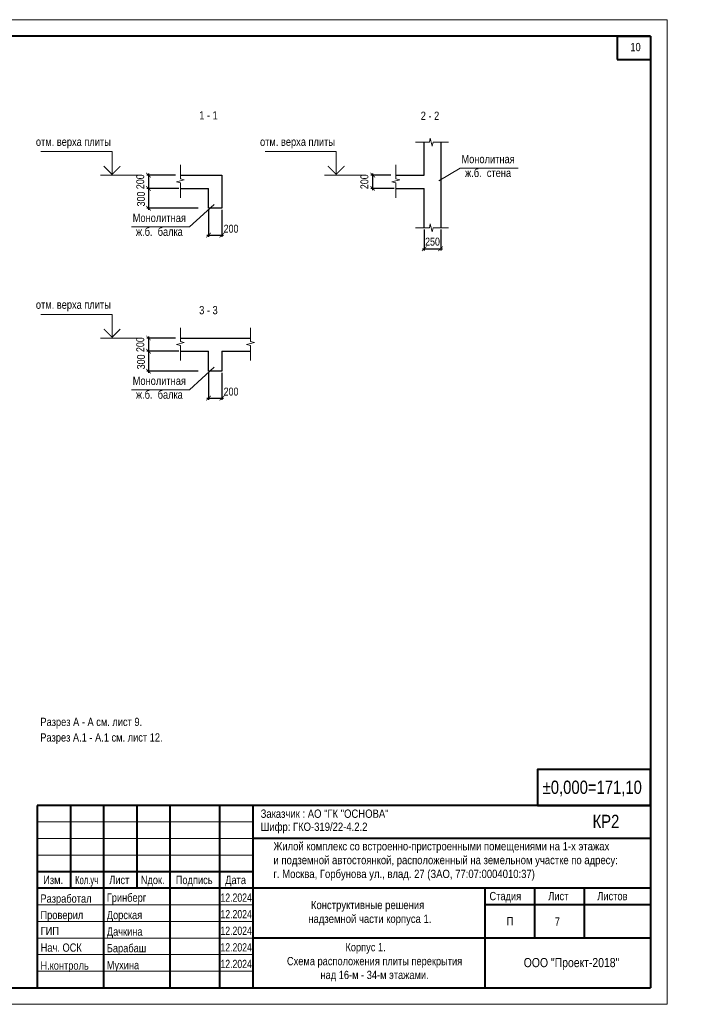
# Model space of a CAD drawing. Header units: inches. Extents: x -7207481 to -7082011, y 6155852 to 6369793.
# Tile 11 of 24: x -7123440 to -7082011, y 6221814 to 6281214. Entities that reach past the tile are written whole.
import ezdxf
from ezdxf.enums import TextEntityAlignment as Align

# ---------------------------------------------------------------- set-up
doc = ezdxf.new("R2010")
doc.units = ezdxf.units.IN
doc.header["$LTSCALE"] = 1000
doc.header["$MEASUREMENT"] = 0
for name, color, linetype, lineweight in [('СК-050-П(литы перекрытия)', 3, 'Continuous', 30), ('СК-110-О-РАЗМЕРЫ', 7, 'Continuous', 15), ('СК-200-Р(амка)', 7, 'Continuous', 40), ('СК-210-Р-РАМКА ЛИНИИ ТОНКИЕ', 7, 'Continuous', 15), ('СК-220-Р-РАМКА ТЕКСТ', 7, 'Continuous', 15), ('СК-300-Р(азмеры)', 7, 'Continuous', 20), ('СК-400-Т(екст)', 7, 'Continuous', 20), ('СК-600-Ш(триховка)', 250, 'Continuous', 13)]:
    doc.layers.add(name, color=color, linetype=linetype, lineweight=lineweight)
doc.styles.add('MtXpl_Arial_Narrow', font='ARIALN.TTF')
doc.styles.add('RUSS', font='arial.ttf', dxfattribs={"width": 0.8})
doc.dimstyles.new('50', dxfattribs={"dimtxt": 480, "dimasz": 280, "dimexe": 100, "dimexo": 100, "dimgap": 100, "dimtad": 1, "dimdec": 0, "dimlfac": 0.25, "dimzin": 0, "dimdsep": 46, "dimtxsty": 'RUSS', "dimblk": 'ARCHTICK', "dimcen": 0.09, "dimdle": 100, "dimclrd": 7, "dimclre": 7, "dimclrt": 7, "dimadec": 0, "dimazin": 0, "dimtfac": 1, "dimtdec": 0, "dimtmove": 2, "dimatfit": 3, "dimldrblk": 'ARCHTICK', "dimfxl": 1, "dimtolj": 1, "dimtzin": 0, "dimarcsym": 0})

# ---------------------------------------------------------------- blocks, each defined once
blk = doc.blocks.new('A$C96adbfd2')
at = {"layer": 'СК-200-Р(амка)', "lineweight": 40, "ltscale": 2}
for p, q in [((-18500, 5500), (-18500, 0)), ((0, 5500), (-18500, 5500)), ((-17500, 5500), (-17500, 3000)), ((-16500, 5500), (-16500, 0)), ((-15500, 5500), (-15500, 3000)), ((-14500, 5500), (-14500, 0)), ((-13000, 5500), (-13000, 0)), ((-12000, 5500), (-12000, 0)), ((0, 4500), (-12000, 4500)), ((0, 3000), (-18500, 3000)), ((-5000, 3000), (-5000, 15)), ((-3500, 3000), (-3500, 1500)), ((-2000, 3000), (-2000, 1500)), ((0, 2500), (-5000, 2500)), ((0, 1500), (-12000, 1500))]:
    blk.add_line(p, q, dxfattribs=at)
at = {"layer": 'СК-200-Р(амка)', "color": 7, "lineweight": 15}
for p, q in [((-12000, 5000), (-18500, 5000)), ((-12000, 4500), (-18500, 4500)), ((-12000, 4000), (-18500, 4000)), ((-12000, 2500), (-18500, 2500)), ((-12000, 2000), (-18500, 2000)), ((-12000, 1500), (-18500, 1500)), ((-12000, 1000), (-18500, 1000)), ((-12000, 500), (-18500, 500))]:
    blk.add_line(p, q, dxfattribs=at)
at = {"layer": 'СК-200-Р(амка)', "ltscale": 2}
blk.add_line((-12000, 3500), (-18500, 3500), dxfattribs=at)
at = {"layer": 'СК-220-Р-РАМКА ТЕКСТ'}
blk.add_line((-12000, 3000), (-18500, 3000), dxfattribs=at)
blk.add_line((-12000, 3000), (-18500, 3000), dxfattribs=at)
at = {"layer": 'СК-400-Т(екст)', "lineweight": 40, "ltscale": 2}
blk.add_lwpolyline([(-3405, 5500), (0, 5500), (0, 6578), (-3405, 6578)], close=True, dxfattribs=at)
at = {"layer": 'СК-220-Р-РАМКА ТЕКСТ', "color": 7, "style": 'RUSS', "width": 0.8}
for s, p in [('Изм.', (-18319, 3126)), ('Лист', (-16328, 3126)), ('Nдок.', (-15377, 3126)), ('Подпись', (-14321, 3126)), ('Дата', (-12830, 3126))]:
    blk.add_text(s, height=250, dxfattribs=at).set_placement(p)
at = {"layer": 'СК-220-Р-РАМКА ТЕКСТ', "style": 'RUSS'}
for s, width, p in [('Разработал', 0.8, (-18403, 2565)), ('Гринберг', 0.8, (-16403, 2593)), ('12.2024', 0.75, (-12972, 2593)), ('Проверил', 0.8, (-18402, 2069)), ('Дорская', 0.8, (-16402, 2069)), ('12.2024', 0.75, (-12972, 2093)), ('ГИП', 0.8, (-18396, 1586)), ('Дачкина', 0.8, (-16401, 1570)), ('12.2024', 0.75, (-12972, 1593)), ('Нач. ОСК', 0.8, (-18396, 1086)), ('Барабаш', 0.8, (-16401, 1070)), ('12.2024', 0.75, (-12972, 1093)), ('Н.контроль', 0.8, (-18403, 545)), ('Мухина', 0.8, (-16403, 558)), ('12.2024', 0.75, (-12972, 593))]:
    blk.add_text(s, height=250, dxfattribs=dict(at, width=width)).set_placement(p)
at = {"layer": 'СК-220-Р-РАМКА ТЕКСТ', "color": 7, "insert": (-17355, 3375), "char_height": 250, "attachment_point": 1, "style": 'RUSS'}
blk.add_mtext_dynamic_manual_height_columns('\\A1;{\\fArial Narrow|b0|i0|c204|p34;Кол.уч}', width=11667.29, gutter_width=1250, heights=[0], dxfattribs=at)
at = {"layer": 'СК-220-Р-РАМКА ТЕКСТ', "color": 7, "char_height": 250, "attachment_point": 4, "style": 'RUSS'}
for s, insert in [('\\A1;Стадия', (-4856, 2729)), ('\\A1;Лист', (-3082, 2762)), ('\\A1;Листов', (-1603, 2762)), ('\\A1;П', (-4337, 2011))]:
    blk.add_mtext(s, dxfattribs=dict(at, insert=insert))
at = {"layer": 'СК-400-Т(екст)', "lineweight": 40, "ltscale": 2, "style": 'RUSS', "width": 0.8}
blk.add_text('%%P0,000=171,10', height=400, dxfattribs=at).set_placement((-3251, 5847))
at = {"layer": 'СК-400-Т(екст)', "color": 1, "lineweight": 40, "ltscale": 2, "style": 'RUSS', "width": 0.8}
blk.add_text('КР2', height=400, dxfattribs=at).set_placement((-1746, 4817))
at = {"layer": 'СК-400-Т(екст)', "linetype": 'Continuous'}
for s, width, gutter_width, insert, char_height, attachment_point in [('\\A1;{\\fArial Narrow|b0|i0|c204|p34;Заказчик :\\fArial Narrow|b0|i0|c0|p34; \\fArial Narrow|b0|i0|c204|p34;АО "ГК "ОСНОВА\\fArial Narrow|b0|i0|c0|p34;"\\fArial Narrow|b0|i0|c204|p34;\\P          \\W0.8;                                                                                            }', 11667.29, 1250, (-11760, 5375), 250, 1), ('\\A1;{\\fArial Narrow|b0|i0|c204|p34;Шифр: ГКО-319/22-4.\\fArial Narrow|b0|i0|c0|p34;2\\fArial Narrow|b0|i0|c204|p34;.2          \\W0.8;                                                                                            }', 11667.29, 1250, (-11760, 4981), 250, 1), ('\\A1;{\\fArial Narrow|b0|i0|c204|p34;\\W1;ООО "Проект-2018"}', 13925.35, 1492, (-2382, 896), 274.51, 2)]:
    blk.add_mtext_dynamic_manual_height_columns(s, width=width, gutter_width=gutter_width, heights=[0], dxfattribs=dict(at, insert=insert, char_height=char_height, attachment_point=attachment_point))
at = {"layer": 'СК-400-Т(екст)', "insert": (-11372, 4393), "char_height": 250, "attachment_point": 1, "style": 'MtXpl_Arial_Narrow'}
blk.add_mtext('Жилой комплекс со встроенно-пристроенными помещениями на 1-х этажах^Jи подземной автостоянкой, расположенный на земельном участке по адресу: ^Jг. Москва, Горбунова ул., влад. 27 (ЗАО, 77:07:0004010:37)', dxfattribs=at)
at = {"layer": 'СК-400-Т(екст)', "color": 1, "insert": (-10322, 2621), "char_height": 250, "attachment_point": 1, "style": 'MtXpl_Arial_Narrow'}
blk.add_mtext(' Конструктивные решения ^Jнадземной части корпуса 1.', dxfattribs=at)
blk = doc.blocks.new('_ArchTick')
at = {"color": 0, "linetype": 'ByBlock', "const_width": 0.15}
blk.add_lwpolyline([(-0.5, -0.5), (0.5, 0.5)], dxfattribs=at)
blk = doc.blocks.new('*D15')
at = {"layer": 'Defpoints', "color": 0, "transparency": 16777216}
for p in [(-7113943, 6271838), (-7115668, 6271038), (-7113747, 6271038)]:
    blk.add_point(p, dxfattribs=at)
at = {"layer": 'СК-110-О-РАЗМЕРЫ', "color": 7, "lineweight": -2, "transparency": 16777216}
for p, q in [((-7114043, 6271838), (-7115768, 6271838)), ((-7115668, 6271938), (-7115668, 6270938)), ((-7113847, 6271038), (-7115768, 6271038))]:
    blk.add_line(p, q, dxfattribs=at)
at = {"layer": 'СК-110-О-РАЗМЕРЫ', "color": 7, "lineweight": -2, "transparency": 16777216, "xscale": 280, "yscale": 280, "zscale": 280}
for p, rotation in [((-7115668, 6271838), 90), ((-7115668, 6271038), 270)]:
    blk.add_blockref('_ArchTick', p, dxfattribs=dict(at, rotation=rotation))
at = {"layer": 'СК-110-О-РАЗМЕРЫ', "color": 7, "transparency": 16777216, "insert": (-7116163, 6271438), "char_height": 480, "attachment_point": 5, "rotation": 90, "style": 'RUSS'}
blk.add_mtext('\\A1;200', dxfattribs=at)
blk = doc.blocks.new('*D16')
at = {"layer": 'Defpoints', "color": 0, "transparency": 16777216}
for p in [(-7113747, 6271038), (-7115668, 6269838), (-7112566, 6269838)]:
    blk.add_point(p, dxfattribs=at)
at = {"layer": 'СК-110-О-РАЗМЕРЫ', "color": 7, "lineweight": -2, "transparency": 16777216}
for p, q in [((-7113847, 6271038), (-7115768, 6271038)), ((-7115668, 6271138), (-7115668, 6269738)), ((-7112666, 6269838), (-7115768, 6269838))]:
    blk.add_line(p, q, dxfattribs=at)
at = {"layer": 'СК-110-О-РАЗМЕРЫ', "color": 7, "lineweight": -2, "transparency": 16777216, "xscale": 280, "yscale": 280, "zscale": 280}
for p, rotation in [((-7115668, 6271038), 90), ((-7115668, 6269838), 270)]:
    blk.add_blockref('_ArchTick', p, dxfattribs=dict(at, rotation=rotation))
at = {"layer": 'СК-110-О-РАЗМЕРЫ', "color": 7, "transparency": 16777216, "insert": (-7116119, 6270398), "char_height": 480, "attachment_point": 5, "rotation": 90, "style": 'RUSS'}
blk.add_mtext('\\A1;300', dxfattribs=at)
blk = doc.blocks.new('*U8')
at = {"layer": 'СК-400-Т(екст)', "color": 0}
for p, q in [((0, 0), (0, 7.11)), ((0, 7.11), (21.45, 7.11)), ((-9, 0), (3.5, 0))]:
    blk.add_line(p, q, dxfattribs=at)
at = {"layer": 'СК-400-Т(екст)', "color": 0, "const_width": 0.3}
blk.add_lwpolyline([(-2.5, 2.71), (0, 0.21), (2.5, 2.71)], dxfattribs=at)
at = {"layer": 'СК-400-Т(екст)', "color": 0, "width": 0.8}
for tag, p in [('ОТМЕТКА1', (11.66, 8.06)), ('КОММЕНТАРИЙ', (11.75, 4.27))]:
    blk.add_attdef(tag, p, '', height=2.5, dxfattribs=at)
blk = doc.blocks.new('*D17')
at = {"layer": 'Defpoints', "color": 0, "transparency": 16777216}
for p in [(-7112040, 6269838), (-7111240, 6269838), (-7111240, 6268216)]:
    blk.add_point(p, dxfattribs=at)
at = {"layer": 'СК-110-О-РАЗМЕРЫ', "color": 7, "lineweight": -2, "transparency": 16777216}
for p, q in [((-7112040, 6269738), (-7112040, 6268116)), ((-7111240, 6269738), (-7111240, 6268116)), ((-7112140, 6268216), (-7111140, 6268216))]:
    blk.add_line(p, q, dxfattribs=at)
at = {"layer": 'СК-110-О-РАЗМЕРЫ', "color": 7, "lineweight": -2, "transparency": 16777216, "xscale": 280, "yscale": 280, "zscale": 280, "rotation": 180}
blk.add_blockref('_ArchTick', (-7112040, 6268216), dxfattribs=at)
at = {"layer": 'СК-110-О-РАЗМЕРЫ', "color": 7, "lineweight": -2, "transparency": 16777216, "xscale": 280, "yscale": 280, "zscale": 280}
blk.add_blockref('_ArchTick', (-7111240, 6268216), dxfattribs=at)
at = {"layer": 'СК-110-О-РАЗМЕРЫ', "color": 7, "transparency": 16777216, "insert": (-7110688, 6268601), "char_height": 480, "attachment_point": 5, "style": 'RUSS'}
blk.add_mtext('\\A1;200', dxfattribs=at)
blk = doc.blocks.new('*D18')
at = {"layer": 'Defpoints', "color": 0, "transparency": 16777216}
for p in [(-7100940, 6271838), (-7102144, 6271038), (-7100743, 6271038)]:
    blk.add_point(p, dxfattribs=at)
at = {"layer": 'СК-110-О-РАЗМЕРЫ', "color": 7, "lineweight": -2, "transparency": 16777216}
for p, q in [((-7101040, 6271838), (-7102244, 6271838)), ((-7102144, 6271938), (-7102144, 6270938)), ((-7100843, 6271038), (-7102244, 6271038))]:
    blk.add_line(p, q, dxfattribs=at)
at = {"layer": 'СК-110-О-РАЗМЕРЫ', "color": 7, "lineweight": -2, "transparency": 16777216, "xscale": 280, "yscale": 280, "zscale": 280}
for p, rotation in [((-7102144, 6271838), 90), ((-7102144, 6271038), 270)]:
    blk.add_blockref('_ArchTick', p, dxfattribs=dict(at, rotation=rotation))
at = {"layer": 'СК-110-О-РАЗМЕРЫ', "color": 7, "transparency": 16777216, "insert": (-7102639, 6271438), "char_height": 480, "attachment_point": 5, "rotation": 90, "style": 'RUSS'}
blk.add_mtext('\\A1;200', dxfattribs=at)
blk = doc.blocks.new('*D24')
at = {"layer": 'Defpoints', "color": 0, "transparency": 16777216}
for p in [(-7113943, 6262011), (-7115668, 6261211), (-7113747, 6261211)]:
    blk.add_point(p, dxfattribs=at)
at = {"layer": 'СК-110-О-РАЗМЕРЫ', "color": 7, "lineweight": -2, "transparency": 16777216}
for p, q in [((-7114043, 6262011), (-7115768, 6262011)), ((-7115668, 6262111), (-7115668, 6261111)), ((-7113847, 6261211), (-7115768, 6261211))]:
    blk.add_line(p, q, dxfattribs=at)
at = {"layer": 'СК-110-О-РАЗМЕРЫ', "color": 7, "lineweight": -2, "transparency": 16777216, "xscale": 280, "yscale": 280, "zscale": 280}
for p, rotation in [((-7115668, 6262011), 90), ((-7115668, 6261211), 270)]:
    blk.add_blockref('_ArchTick', p, dxfattribs=dict(at, rotation=rotation))
at = {"layer": 'СК-110-О-РАЗМЕРЫ', "color": 7, "transparency": 16777216, "insert": (-7116163, 6261611), "char_height": 480, "attachment_point": 5, "rotation": 90, "style": 'RUSS'}
blk.add_mtext('\\A1;200', dxfattribs=at)
blk = doc.blocks.new('*D25')
at = {"layer": 'Defpoints', "color": 0, "transparency": 16777216}
for p in [(-7113747, 6261211), (-7115668, 6260011), (-7112566, 6260011)]:
    blk.add_point(p, dxfattribs=at)
at = {"layer": 'СК-110-О-РАЗМЕРЫ', "color": 7, "lineweight": -2, "transparency": 16777216}
for p, q in [((-7113847, 6261211), (-7115768, 6261211)), ((-7115668, 6261311), (-7115668, 6259911)), ((-7112666, 6260011), (-7115768, 6260011))]:
    blk.add_line(p, q, dxfattribs=at)
at = {"layer": 'СК-110-О-РАЗМЕРЫ', "color": 7, "lineweight": -2, "transparency": 16777216, "xscale": 280, "yscale": 280, "zscale": 280}
for p, rotation in [((-7115668, 6261211), 90), ((-7115668, 6260011), 270)]:
    blk.add_blockref('_ArchTick', p, dxfattribs=dict(at, rotation=rotation))
at = {"layer": 'СК-110-О-РАЗМЕРЫ', "color": 7, "transparency": 16777216, "insert": (-7116119, 6260570), "char_height": 480, "attachment_point": 5, "rotation": 90, "style": 'RUSS'}
blk.add_mtext('\\A1;300', dxfattribs=at)
blk = doc.blocks.new('*D26')
at = {"layer": 'Defpoints', "color": 0, "transparency": 16777216}
for p in [(-7112040, 6260011), (-7111240, 6260011), (-7111240, 6258388)]:
    blk.add_point(p, dxfattribs=at)
at = {"layer": 'СК-110-О-РАЗМЕРЫ', "color": 7, "lineweight": -2, "transparency": 16777216}
for p, q in [((-7112040, 6259911), (-7112040, 6258288)), ((-7111240, 6259911), (-7111240, 6258288)), ((-7112140, 6258388), (-7111140, 6258388))]:
    blk.add_line(p, q, dxfattribs=at)
at = {"layer": 'СК-110-О-РАЗМЕРЫ', "color": 7, "lineweight": -2, "transparency": 16777216, "xscale": 280, "yscale": 280, "zscale": 280, "rotation": 180}
blk.add_blockref('_ArchTick', (-7112040, 6258388), dxfattribs=at)
at = {"layer": 'СК-110-О-РАЗМЕРЫ', "color": 7, "lineweight": -2, "transparency": 16777216, "xscale": 280, "yscale": 280, "zscale": 280}
blk.add_blockref('_ArchTick', (-7111240, 6258388), dxfattribs=at)
at = {"layer": 'СК-110-О-РАЗМЕРЫ', "color": 7, "transparency": 16777216, "insert": (-7110688, 6258774), "char_height": 480, "attachment_point": 5, "style": 'RUSS'}
blk.add_mtext('\\A1;200', dxfattribs=at)
blk = doc.blocks.new('*D33')
at = {"layer": 'Defpoints', "color": 0, "transparency": 16777216}
for p in [(-7099037, 6268660), (-7098037, 6268660), (-7098037, 6267396)]:
    blk.add_point(p, dxfattribs=at)
at = {"layer": 'СК-110-О-РАЗМЕРЫ', "color": 7, "lineweight": -2, "transparency": 16777216}
for p, q in [((-7099037, 6268560), (-7099037, 6267296)), ((-7098037, 6268560), (-7098037, 6267296)), ((-7099137, 6267396), (-7097937, 6267396))]:
    blk.add_line(p, q, dxfattribs=at)
at = {"layer": 'СК-110-О-РАЗМЕРЫ', "color": 7, "lineweight": -2, "transparency": 16777216, "xscale": 280, "yscale": 280, "zscale": 280, "rotation": 180}
blk.add_blockref('_ArchTick', (-7099037, 6267396), dxfattribs=at)
at = {"layer": 'СК-110-О-РАЗМЕРЫ', "color": 7, "lineweight": -2, "transparency": 16777216, "xscale": 280, "yscale": 280, "zscale": 280}
blk.add_blockref('_ArchTick', (-7098037, 6267396), dxfattribs=at)
at = {"layer": 'СК-110-О-РАЗМЕРЫ', "color": 7, "transparency": 16777216, "insert": (-7098531, 6267821), "char_height": 480, "attachment_point": 5, "style": 'RUSS'}
blk.add_mtext('\\A1;250', dxfattribs=at)

msp = doc.modelspace()

# ---------------------------------------------------------------- linework, layer by layer
at = {"layer": 'СК-050-П(литы перекрытия)'}
for p, q in [((-7099036.7, 6271838.4), (-7099036.7, 6273825.1)), ((-7098036.7, 6273825.1), (-7098036.7, 6268659.6)), ((-7113746.7, 6271838.4), (-7111239.9, 6271838.4)), ((-7111239.9, 6271838.4), (-7111239.9, 6269838.4)), ((-7100743.4, 6271838.4), (-7099036.7, 6271838.4)), ((-7113746.7, 6271038.4), (-7112039.9, 6271038.4)), ((-7112039.9, 6269838.4), (-7112039.9, 6271038.4)), ((-7100743.4, 6271038.4), (-7099036.7, 6271038.4)), ((-7099036.7, 6268659.6), (-7099036.7, 6271038.4)), ((-7111239.9, 6269838.4), (-7112039.9, 6269838.4)), ((-7113746.7, 6262011), (-7109516.4, 6262011)), ((-7113746.7, 6261211), (-7112039.9, 6261211)), ((-7112039.9, 6260011), (-7112039.9, 6261211)), ((-7111239.9, 6261211), (-7111239.9, 6260011)), ((-7111239.9, 6261211), (-7109516.4, 6261211)), ((-7111239.9, 6260011), (-7112039.9, 6260011))]:
    msp.add_line(p, q, dxfattribs=at)
at = {"layer": 'СК-110-О-РАЗМЕРЫ'}
msp.add_line((-7096863.7, 6272257.6), (-7098142.8, 6271501.4), dxfattribs=at)
at = {"layer": 'СК-200-Р(амка)'}
for p, q in [((-7085381.5, 6280213.9), (-7164381.5, 6280213.9)), ((-7085381.5, 6280213.9), (-7085381.5, 6222813.9)), ((-7164381.5, 6222813.9), (-7085381.5, 6222813.9))]:
    msp.add_line(p, q, dxfattribs=at)
at = {"layer": 'СК-200-Р(амка)', "lineweight": 40, "ltscale": 2}
for p, q in [((-7087381.5, 6280213.9), (-7087381.5, 6278813.9)), ((-7087381.5, 6280213.9), (-7085381.5, 6280213.9)), ((-7085381.5, 6280213.9), (-7085381.5, 6278813.9)), ((-7087381.5, 6278813.9), (-7085381.5, 6278813.9))]:
    msp.add_line(p, q, dxfattribs=at)
at = {"layer": 'СК-210-Р-РАМКА ЛИНИИ ТОНКИЕ'}
for p, q in [((-7168381.5, 6281213.9), (-7084381.5, 6281213.9)), ((-7084381.5, 6221813.9), (-7084381.5, 6281213.9)), ((-7084381.5, 6221813.9), (-7084381.5, 6281213.9)), ((-7084381.5, 6221813.9), (-7168381.5, 6221813.9))]:
    msp.add_line(p, q, dxfattribs=at)
at = {"layer": 'СК-220-Р-РАМКА ТЕКСТ'}
for p, q in [((-7096863.7, 6272257.6), (-7093359.5, 6272257.6)), ((-7111707.4, 6270072.7), (-7113195.1, 6268708)), ((-7116699.4, 6268708), (-7113195.1, 6268708)), ((-7111707.4, 6260245.3), (-7113195.1, 6258880.5)), ((-7116699.4, 6258880.5), (-7113195.1, 6258880.5))]:
    msp.add_line(p, q, dxfattribs=at)
at = {"layer": 'СК-600-Ш(триховка)', "linetype": 'ByBlock'}
for points in [[(-7099555.8, 6273825.1), (-7098722.9, 6273825.1), (-7098662.9, 6274065.1), (-7098542.9, 6273585.1), (-7098482.9, 6273825.1), (-7097572.9, 6273825.1)], [(-7113746.7, 6272454.5), (-7113746.7, 6271621.6), (-7113506.7, 6271561.6), (-7113986.7, 6271441.6), (-7113746.7, 6271381.6), (-7113746.7, 6270471.6)], [(-7100743.4, 6272454.5), (-7100743.4, 6271621.6), (-7100503.4, 6271561.6), (-7100983.4, 6271441.6), (-7100743.4, 6271381.6), (-7100743.4, 6270471.6)], [(-7099555.8, 6268659.6), (-7098722.9, 6268659.6), (-7098662.9, 6268899.6), (-7098542.9, 6268419.6), (-7098482.9, 6268659.6), (-7097572.9, 6268659.6)], [(-7113746.7, 6262627.1), (-7113746.7, 6261794.2), (-7113506.7, 6261734.2), (-7113986.7, 6261614.2), (-7113746.7, 6261554.2), (-7113746.7, 6260644.2)], [(-7109516.4, 6262627.1), (-7109516.4, 6261794.2), (-7109276.4, 6261734.2), (-7109756.4, 6261614.2), (-7109516.4, 6261554.2), (-7109516.4, 6260644.2)]]:
    msp.add_lwpolyline(points, dxfattribs=at)

# ---------------------------------------------------------------- block references
at = {"layer": 'СК-300-Р(азмеры)', "xscale": 2, "yscale": 2, "zscale": 2}
msp.add_blockref('A$C96adbfd2', (-7085381.5, 6222813.9), dxfattribs=at)
at = {"layer": 'СК-400-Т(екст)', "ltscale": 0.5}
ref = msp.add_blockref('*U8', (-7117867.9, 6271838.4), dxfattribs=dict(at, xscale=-200, yscale=200, zscale=200))
ref.add_attrib('ОТМЕТКА1', 'отм. верха плиты', dxfattribs={"height": 500, "style": 'RUSS', "width": 0.8}).set_placement((-7120200.5, 6273450.1), align=Align.BOTTOM_CENTER)
ref = msp.add_blockref('*U8', (-7104344.3, 6271838.4), dxfattribs=dict(at, xscale=-200, yscale=200, zscale=200))
ref.add_attrib('ОТМЕТКА1', 'отм. верха плиты', dxfattribs={"height": 500, "style": 'RUSS', "width": 0.8}).set_placement((-7106676.9, 6273450.1), align=Align.BOTTOM_CENTER)
ref = msp.add_blockref('*U8', (-7117867.9, 6262011), dxfattribs=dict(at, xscale=-200, yscale=200, zscale=200))
ref.add_attrib('ОТМЕТКА1', 'отм. верха плиты', dxfattribs={"height": 500, "style": 'RUSS', "width": 0.8}).set_placement((-7120200.5, 6263622.6), align=Align.BOTTOM_CENTER)

# ---------------------------------------------------------------- texts
at = {"layer": 'СК-220-Р-РАМКА ТЕКСТ', "style": 'RUSS', "width": 0.8}
msp.add_text('10', height=500, dxfattribs=at).set_placement((-7086590.9, 6279312.1))
at = {"layer": 'СК-220-Р-РАМКА ТЕКСТ', "color": 1, "style": 'RUSS', "width": 0.8}
msp.add_text('7', height=500, dxfattribs=at).set_placement((-7091152.6, 6226551.2))
at = {"layer": 'СК-220-Р-РАМКА ТЕКСТ', "color": 7, "style": 'RUSS', "width": 0.8}
msp.add_text('Корпус 1. ', height=500, dxfattribs=at).set_placement((-7103785.7, 6225011.4))
at = {"layer": 'СК-220-Р-РАМКА ТЕКСТ', "char_height": 500, "width": 31067.545, "attachment_point": 5, "rotation": 360, "style": 'RUSS'}
for s, insert in [('1 - 1', (-7112051.4, 6275443.8)), ('2 - 2', (-7098683.9, 6275416.3)), ('Монолитная\\Pж.б.  стена', (-7095179.5, 6272386.1)), ('Монолитная\\Pж.б.  балка', (-7115015.1, 6268836.4)), ('3 - 3', (-7112051.4, 6263688.8)), ('Монолитная\\Pж.б.  балка', (-7115015.1, 6259009)), ('Разрез А - А см. лист 9.', (-7119121, 6238776.7)), ('Разрез А.1 - А.1 см. лист 12.', (-7118508.6, 6237838.3))]:
    msp.add_mtext(s, dxfattribs=dict(at, insert=insert))
at = {"layer": 'СК-220-Р-РАМКА ТЕКСТ', "color": 7, "insert": (-7110696.6, 6224669.7), "char_height": 500, "width": 17340.02, "attachment_point": 1, "style": 'RUSS'}
msp.add_mtext('\\pxqc;Схема расположения плиты перекрытия \\Pнад 16-м - 34-м этажами.', dxfattribs=at)

# ---------------------------------------------------------------- dimensions: what is measured, and where the dimension line sits
at = {"layer": 'СК-110-О-РАЗМЕРЫ'}
for base, p1, p2, picture, middle in [((-7115667.9, 6271038.4), (-7113943.1, 6271838.4), (-7113746.7, 6271038.4), '*D15', (-7116162.9, 6271438.4)), ((-7102144.3, 6271038.4), (-7100939.8, 6271838.4), (-7100743.4, 6271038.4), '*D18', (-7102639.3, 6271438.4)), ((-7115667.9, 6261211), (-7113943.1, 6262011), (-7113746.7, 6261211), '*D24', (-7116162.9, 6261611))]:
    dim = msp.add_linear_dim(base=base, p1=p1, p2=p2, angle=90, dimstyle='50', dxfattribs=at)
    dim.commit()
    dim.dimension.update_dxf_attribs({"geometry": picture, "text_midpoint": middle})
for base, p1, p2, picture, middle in [((-7115667.9, 6269838.4), (-7113746.7, 6271038.4), (-7112566.5, 6269838.4), '*D16', (-7116119.4, 6270397.9)), ((-7115667.9, 6260011), (-7113746.7, 6261211), (-7112566.5, 6260011), '*D25', (-7116119.4, 6260570.5))]:
    dim = msp.add_linear_dim(base=base, p1=p1, p2=p2, angle=90, dimstyle='50', dxfattribs=at)
    dim.commit()
    dim.dimension.update_dxf_attribs({"geometry": picture, "text_midpoint": middle, "dimtype": 160})
for base, p1, p2, picture, middle in [((-7111239.9, 6268215.8), (-7112039.9, 6269838.4), (-7111239.9, 6269838.4), '*D17', (-7110687.8, 6268601.5)), ((-7098036.7, 6267396.4), (-7099036.7, 6268659.6), (-7098036.7, 6268659.6), '*D33', (-7098530.7, 6267821.5)), ((-7111239.9, 6258388.4), (-7112039.9, 6260011), (-7111239.9, 6260011), '*D26', (-7110687.8, 6258774))]:
    dim = msp.add_linear_dim(base=base, p1=p1, p2=p2, dimstyle='50', dxfattribs=at)
    dim.commit()
    dim.dimension.update_dxf_attribs({"geometry": picture, "text_midpoint": middle, "dimtype": 160})

doc.saveas('drawing.dxf')
